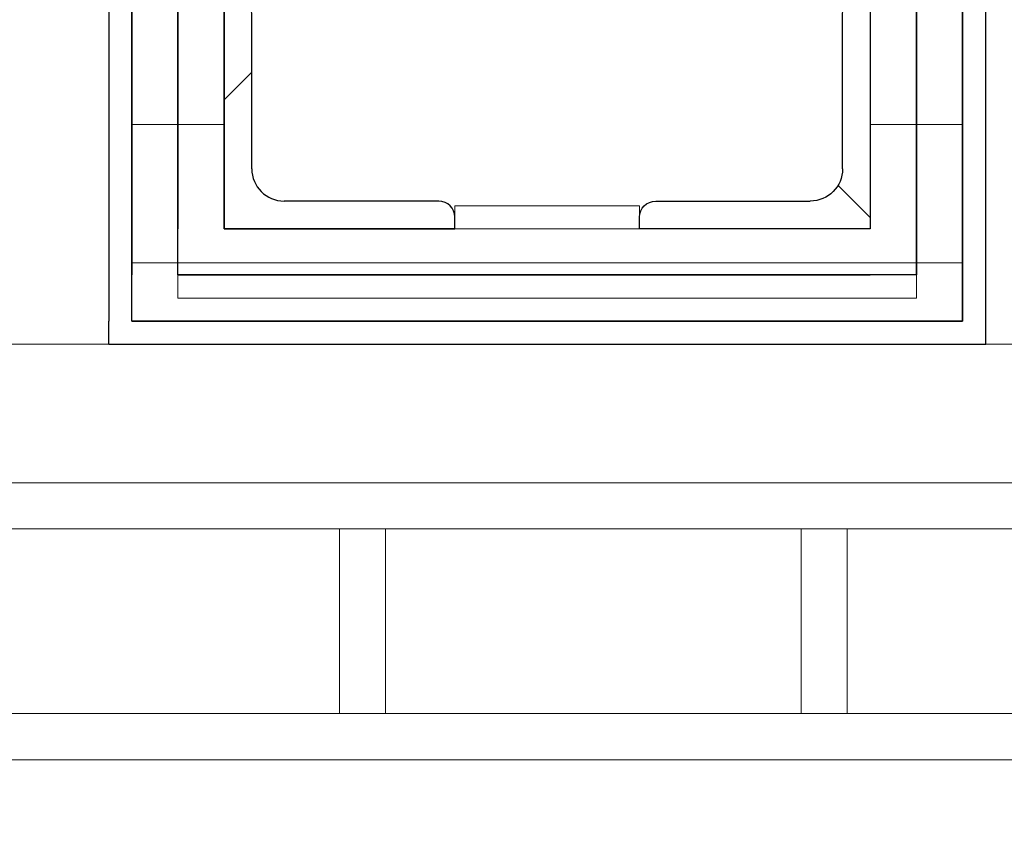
# Model space of a CAD drawing. Header units: millimetres. Extents: x 53458 to 260960, y -123310 to -87533.
# Tile 175 of 256: x 71891 to 72104, y -118981 to -118807. Entities that reach past the tile are written whole.
import ezdxf

# ---------------------------------------------------------------- set-up
doc = ezdxf.new("R2010")
doc.units = ezdxf.units.MM
doc.header["$MEASUREMENT"] = 0
doc.linetypes.add('Wipeout_Contour', pattern=[1000, 0, -1000])
for name, color, linetype in [('Nowe_A-Balkony', 7, 'Continuous'), ('Nowe_A-Balkony-Słupy', 7, 'Continuous'), ('Nowe_A-Balustrady', 7, 'Continuous'), ('Nowe_A-Wymiary-Wewnętrzne', 7, 'Continuous'), ('Nowe_A-Wymiary-Zewnętrzne', 7, 'Continuous')]:
    doc.layers.add(name, color=color, linetype=linetype)
for name, color, linetype, lineweight in [('Nowe_A-Balkony-Słupy_Nr_pióra__27', 7, 'Continuous', 25), ('Nowe_A-Balkony-Słupy_Nr_pióra__28', 7, 'Continuous', 25), ('Nowe_A-Balkony-Słupy_Nr_pióra__87', 7, 'Continuous', 13), ('Nowe_A-Balkony-Słupy_Nr_pióra__89', 7, 'Continuous', 13), ('Nowe_A-Balkony_Nr_pióra__89', 7, 'Continuous', 13), ('Nowe_A-Balustrady_Nr_pióra__11', 7, 'Continuous', 13), ('Nowe_A-Balustrady_Nr_pióra__91', 7, 'Continuous', 13), ('Nowe_A-Wymiary-Wewnętrzne_Nr_pióra__46', 5, 'Continuous', 15), ('Nowe_A-Wymiary-Zewnętrzne_Nr_pióra__46', 5, 'Continuous', 15)]:
    doc.layers.add(name, color=color, linetype=linetype, lineweight=lineweight)
for name, color, linetype, lineweight, true_color in [('Nowe_A-Wymiary-Wewnętrzne_Nr_pióra__45', 7, 'Continuous', 15, 0x40a5ff), ('Nowe_A-Wymiary-Wewnętrzne_Nr_pióra__85', 7, 'Continuous', 13, 0x80c2ff), ('Nowe_A-Wymiary-Zewnętrzne_Nr_pióra__45', 7, 'Continuous', 15, 0x40a5ff), ('Nowe_A-Wymiary-Zewnętrzne_Nr_pióra__85', 7, 'Continuous', 13, 0x80c2ff)]:
    doc.layers.add(name, color=color, linetype=linetype, lineweight=lineweight, true_color=true_color)
doc.styles.add('STYL_AUTOMATYCZNY_2', font='arial.ttf')
doc.dimstyles.new('STYL_AUTOMATYCZNY__1', dxfattribs={"dimtxt": 125, "dimasz": 47.5, "dimexe": 0.18, "dimexo": 20, "dimgap": 0, "dimtad": 1, "dimtih": 1, "dimtoh": 1, "dimdec": 1, "dimlfac": 0.1, "dimzin": 0, "dimdsep": 46, "dimtxsty": 'STYL_AUTOMATYCZNY_2', "dimblk": 'ARROWHEAD_11', "dimblk1": 'ARROWHEAD_11', "dimblk2": 'ARROWHEAD_11', "dimcen": 0.09, "dimclrd": 256, "dimclre": 256, "dimclrt": 5, "dimadec": 1, "dimazin": 0, "dimtfac": 1, "dimtdec": 4, "dimtmove": 0, "dimatfit": 3, "dimfxl": 0, "dimtolj": 1, "dimtzin": 0, "dimarcsym": 0})
doc.dimstyles.new('STYL_AUTOMATYCZNY__2', dxfattribs={"dimtxt": 125, "dimasz": 47.5, "dimexe": 0.18, "dimexo": 20, "dimgap": 0, "dimtad": 1, "dimdec": 1, "dimlfac": 0.1, "dimzin": 0, "dimdsep": 46, "dimtxsty": 'STYL_AUTOMATYCZNY_2', "dimblk": 'ARROWHEAD_11', "dimblk1": 'ARROWHEAD_11', "dimblk2": 'ARROWHEAD_11', "dimcen": 0.09, "dimclrd": 256, "dimclre": 256, "dimclrt": 5, "dimadec": 1, "dimazin": 0, "dimtfac": 1, "dimtdec": 4, "dimtmove": 0, "dimatfit": 3, "dimfxl": 0, "dimtolj": 1, "dimtzin": 0, "dimarcsym": 0})
pattern_1 = [(0, (0, 0), (0, 30.0000011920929), [])]
pattern_2 = [(0, (0, 0), (0, 86.60254037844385), [0, -50]), (0, (25, 43.30126941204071), (0, 86.60254037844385), [0, -50])]

# ---------------------------------------------------------------- blocks, each defined once
blk = doc.blocks.new('Ściana_1', base_point=(71925.07224493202, -118862.5979270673))
at = {"color": 254, "linetype": 'Wipeout_Contour', "lineweight": 0, "ltscale": 555894.1864005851}
blk.add_wipeout([(71925.072244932, -118867.5979270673), (72085.07224493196, -118867.5979270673), (72085.07224493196, -118862.5979270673), (71925.072244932, -118862.5979270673)], dxfattribs=at).dxf.layer = 'Nowe_A-Balkony-Słupy'
at = {"layer": 'Nowe_A-Balkony-Słupy_Nr_pióra__87', "color": 7, "linetype": 'Continuous', "lineweight": 13, "flags": 128}
for points in [[(72085.07224493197, -118862.5979270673), (71925.07224493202, -118862.5979270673)], [(71925.07224493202, -118862.5979270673), (71925.07224493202, -118867.5979270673)], [(72085.07224493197, -118867.5979270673), (72085.07224493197, -118862.5979270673)], [(71925.07224493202, -118867.5979270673), (72085.07224493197, -118867.5979270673)]]:
    blk.add_lwpolyline(points, dxfattribs=at)
blk = doc.blocks.new('Strop_2', base_point=(91030.07224493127, -117167.597843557))
at = {"layer": 'Nowe_A-Balkony_Nr_pióra__89', "color": 7, "linetype": 'Continuous', "lineweight": 13, "flags": 128}
blk.add_lwpolyline([(91030.07224493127, -117167.597843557), (91030.07224493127, -118877.597758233), (64980.07224493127, -118877.597758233), (64980.07224493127, -117167.597843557)], close=True, dxfattribs=at)
blk = doc.blocks.new('Strop_9', base_point=(71935.072244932, -118852.5979270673))
at = {"layer": 'Nowe_A-Balkony-Słupy_Nr_pióra__89', "color": 7, "linetype": 'Continuous', "lineweight": 13, "flags": 128}
blk.add_lwpolyline([(71935.072244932, -118852.5979270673), (71935.072244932, -118532.5979270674), (72075.07224493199, -118532.5979270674), (72075.07224493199, -118852.5979270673)], close=True, dxfattribs=at)
blk = doc.blocks.new('Strop_10', base_point=(71935.072244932, -118852.5979270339))
at = {"layer": 'Nowe_A-Balkony-Słupy_Nr_pióra__89', "color": 7, "linetype": 'Continuous', "lineweight": 13, "flags": 128}
blk.add_lwpolyline([(71935.072244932, -118852.5979270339), (71935.072244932, -118532.597927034), (72075.07224493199, -118532.597927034), (72075.07224493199, -118852.5979270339)], close=True, dxfattribs=at)
blk = doc.blocks.new('Ściana_78', base_point=(72075.07224493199, -118532.5979270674))
at = {"layer": 'Nowe_A-Balkony-Słupy', "linetype": 'Continuous', "lineweight": 0, "true_color": 0x000000}
h = blk.add_hatch(dxfattribs=at)
h.set_pattern_fill('Sklejka', color=18, style=0, pattern_type=2)
h.set_pattern_definition(pattern_1)
h.paths.add_polyline_path([(72075.07224493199, -118532.5979270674), (72075.07224493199, -118852.5979270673), (72085.07224493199, -118852.5979270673), (72085.07224493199, -118532.5979270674)])
h = blk.add_hatch(dxfattribs=at)
h.set_pattern_fill('Sklejka', color=18, style=0, pattern_type=2)
h.set_pattern_definition(pattern_1)
h.paths.add_polyline_path([(72075.07224493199, -118862.5979270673), (72085.07224493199, -118862.5979270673), (72075.07224493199, -118852.5979270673)])
h = blk.add_hatch(dxfattribs=at)
h.set_pattern_fill('Sklejka', color=18, style=0, pattern_type=2)
h.set_pattern_definition(pattern_1)
h.paths.add_polyline_path([(72075.07224493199, -118852.5979270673), (72085.07224493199, -118862.5979270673), (72085.07224493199, -118852.5979270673)])
at = {"layer": 'Nowe_A-Balkony-Słupy_Nr_pióra__27', "color": 7, "linetype": 'Continuous', "lineweight": 25, "flags": 128}
for points in [[(72085.07224493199, -118862.5979270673), (72085.07224493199, -118522.5979270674)], [(72075.07224493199, -118532.5979270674), (72075.07224493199, -118852.5979270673)], [(72085.07224493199, -118862.5979270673), (72075.07224493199, -118862.5979270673)]]:
    blk.add_lwpolyline(points, dxfattribs=at)
blk = doc.blocks.new('Ściana_82', base_point=(71935.072244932, -118852.5979270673))
at = {"layer": 'Nowe_A-Balkony-Słupy', "linetype": 'Continuous', "lineweight": 0, "true_color": 0x000000}
h = blk.add_hatch(dxfattribs=at)
h.set_pattern_fill('Sklejka', color=18, style=0, pattern_type=2)
h.set_pattern_definition(pattern_1)
h.paths.add_polyline_path([(71925.07224493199, -118852.5979270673), (71925.07224493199, -118862.5979270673), (71935.072244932, -118852.5979270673)])
h = blk.add_hatch(dxfattribs=at)
h.set_pattern_fill('Sklejka', color=18, style=0, pattern_type=2)
h.set_pattern_definition(pattern_1)
h.paths.add_polyline_path([(71935.072244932, -118852.5979270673), (71925.072244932, -118862.5979270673), (71935.072244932, -118862.5979270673)])
h = blk.add_hatch(dxfattribs=at)
h.set_pattern_fill('Sklejka', color=18, style=0, pattern_type=2)
h.set_pattern_definition(pattern_1)
h.paths.add_polyline_path([(72075.07224493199, -118852.5979270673), (71935.072244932, -118852.5979270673), (71935.072244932, -118862.5979270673), (72075.07224493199, -118862.5979270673)])
at = {"layer": 'Nowe_A-Balkony-Słupy_Nr_pióra__27', "color": 7, "linetype": 'Continuous', "lineweight": 25, "flags": 128}
for points in [[(71925.072244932, -118862.5979270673), (71925.072244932, -118852.5979270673)], [(72075.07224493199, -118852.5979270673), (71935.072244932, -118852.5979270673)], [(71925.072244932, -118862.5979270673), (72075.07224493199, -118862.5979270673)]]:
    blk.add_lwpolyline(points, dxfattribs=at)
blk = doc.blocks.new('Ściana_83', base_point=(71925.07224493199, -118862.5979270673))
at = {"layer": 'Nowe_A-Balkony-Słupy', "linetype": 'Continuous', "lineweight": 0, "true_color": 0x000000}
h = blk.add_hatch(dxfattribs=at)
h.set_pattern_fill('Sklejka', color=18, style=0, pattern_type=2)
h.set_pattern_definition(pattern_1)
h.paths.add_polyline_path([(71915.07224493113, -118862.5979270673), (71915.07224493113, -118872.5979270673), (71925.07224493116, -118862.5979270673)])
h = blk.add_hatch(dxfattribs=at)
h.set_pattern_fill('Sklejka', color=18, style=0, pattern_type=2)
h.set_pattern_definition(pattern_1)
h.paths.add_polyline_path([(71925.07224493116, -118862.5979270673), (71915.07224493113, -118872.5979270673), (71925.07224493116, -118872.5979270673)])
h = blk.add_hatch(dxfattribs=at)
h.set_pattern_fill('Sklejka', color=18, style=0, pattern_type=2)
h.set_pattern_definition(pattern_1)
h.paths.add_polyline_path([(72085.07224493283, -118862.5979270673), (71925.07224493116, -118862.5979270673), (71925.07224493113, -118872.5979270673), (72085.07224493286, -118872.5979270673)])
h = blk.add_hatch(dxfattribs=at)
h.set_pattern_fill('Sklejka', color=18, style=0, pattern_type=2)
h.set_pattern_definition(pattern_1)
h.paths.add_polyline_path([(72085.07224493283, -118862.5979270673), (72095.07224493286, -118872.5979270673), (72095.07224493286, -118862.5979270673)])
h = blk.add_hatch(dxfattribs=at)
h.set_pattern_fill('Sklejka', color=18, style=0, pattern_type=2)
h.set_pattern_definition(pattern_1)
h.paths.add_polyline_path([(72085.07224493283, -118872.5979270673), (72095.07224493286, -118872.5979270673), (72085.07224493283, -118862.5979270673)])
at = {"layer": 'Nowe_A-Balkony-Słupy_Nr_pióra__27', "color": 7, "linetype": 'Continuous', "lineweight": 25, "flags": 128}
for points in [[(71915.07224493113, -118872.5979270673), (71915.07224493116, -118862.5979270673)], [(72085.07224493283, -118862.5979270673), (71925.07224493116, -118862.5979270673)], [(72095.07224493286, -118872.5979270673), (72095.07224493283, -118862.5979270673)], [(71915.07224493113, -118872.5979270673), (72095.07224493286, -118872.5979270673)]]:
    blk.add_lwpolyline(points, dxfattribs=at)
blk = doc.blocks.new('Ściana_84', base_point=(71915.07224493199, -118872.5979270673))
at = {"layer": 'Nowe_A-Balkony-Słupy', "linetype": 'Continuous', "lineweight": 0, "true_color": 0x000000}
h = blk.add_hatch(dxfattribs=at)
h.set_pattern_fill('Tynk', color=18, style=0, pattern_type=2)
h.set_pattern_definition(pattern_2)
h.paths.add_polyline_path([(71910.07224493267, -118872.5979270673), (71910.07224493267, -118877.5979270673), (71915.07224493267, -118872.5979270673)])
h = blk.add_hatch(dxfattribs=at)
h.set_pattern_fill('Tynk', color=18, style=0, pattern_type=2)
h.set_pattern_definition(pattern_2)
h.paths.add_polyline_path([(71915.07224493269, -118872.5979270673), (71910.07224493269, -118877.5979270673), (71915.07224493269, -118877.5979270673)])
h = blk.add_hatch(dxfattribs=at)
h.set_pattern_fill('Tynk', color=18, style=0, pattern_type=2)
h.set_pattern_definition(pattern_2)
h.paths.add_polyline_path([(72095.07224493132, -118872.5979270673), (71915.07224493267, -118872.5979270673), (71915.07224493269, -118877.5979270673), (72095.0722449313, -118877.5979270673)])
h = blk.add_hatch(dxfattribs=at)
h.set_pattern_fill('Tynk', color=18, style=0, pattern_type=2)
h.set_pattern_definition(pattern_2)
h.paths.add_polyline_path([(72095.07224493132, -118872.5979270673), (72100.07224493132, -118877.5979270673), (72100.07224493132, -118872.5979270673)])
h = blk.add_hatch(dxfattribs=at)
h.set_pattern_fill('Tynk', color=18, style=0, pattern_type=2)
h.set_pattern_definition(pattern_2)
h.paths.add_polyline_path([(72095.0722449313, -118877.5979270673), (72100.07224493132, -118877.5979270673), (72095.0722449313, -118872.5979270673)])
at = {"layer": 'Nowe_A-Balkony-Słupy_Nr_pióra__27', "color": 7, "linetype": 'Continuous', "lineweight": 25, "flags": 128}
for points in [[(71910.07224493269, -118877.5979270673), (71910.07224493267, -118872.5979270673)], [(72095.07224493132, -118872.5979270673), (71915.07224493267, -118872.5979270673)], [(72100.0722449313, -118877.5979270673), (72100.07224493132, -118872.5979270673)], [(71910.07224493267, -118877.5979270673), (72100.07224493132, -118877.5979270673)]]:
    blk.add_lwpolyline(points, dxfattribs=at)
blk = doc.blocks.new('Ściana_86', base_point=(71935.072244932, -118532.5979270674))
at = {"layer": 'Nowe_A-Balkony-Słupy', "linetype": 'Continuous', "lineweight": 0, "true_color": 0x000000}
h = blk.add_hatch(dxfattribs=at)
h.set_pattern_fill('Sklejka', color=18, style=0, pattern_type=2)
h.set_pattern_definition(pattern_1)
h.paths.add_polyline_path([(71935.072244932, -118852.5979270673), (71935.072244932, -118532.5979270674), (71925.072244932, -118532.5979270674), (71925.072244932, -118852.5979270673)])
at = {"layer": 'Nowe_A-Balkony-Słupy_Nr_pióra__27', "color": 7, "linetype": 'Continuous', "lineweight": 25, "flags": 128}
for points in [[(71925.072244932, -118532.5979270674), (71925.072244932, -118852.5979270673)], [(71935.072244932, -118852.5979270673), (71935.072244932, -118532.5979270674)]]:
    blk.add_lwpolyline(points, dxfattribs=at)
blk = doc.blocks.new('Ściana_87', base_point=(72085.07224493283, -118862.5979270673))
at = {"layer": 'Nowe_A-Balkony-Słupy', "linetype": 'Continuous', "lineweight": 0, "true_color": 0x000000}
h = blk.add_hatch(dxfattribs=at)
h.set_pattern_fill('Sklejka', color=18, style=0, pattern_type=2)
h.set_pattern_definition(pattern_1)
h.paths.add_polyline_path([(72085.07224493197, -118522.5979270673), (72085.07224493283, -118862.5979270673), (72095.07224493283, -118862.5979270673), (72095.07224493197, -118522.5979270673)])
at = {"layer": 'Nowe_A-Balkony-Słupy_Nr_pióra__27', "color": 7, "linetype": 'Continuous', "lineweight": 25, "flags": 128}
for points in [[(72085.07224493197, -118522.5979270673), (72085.07224493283, -118862.5979270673)], [(72095.07224493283, -118862.5979270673), (72095.07224493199, -118522.5979270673)]]:
    blk.add_lwpolyline(points, dxfattribs=at)
blk = doc.blocks.new('Ściana_88', base_point=(71925.07224493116, -118862.5979270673))
at = {"layer": 'Nowe_A-Balkony-Słupy', "linetype": 'Continuous', "lineweight": 0, "true_color": 0x000000}
h = blk.add_hatch(dxfattribs=at)
h.set_pattern_fill('Sklejka', color=18, style=0, pattern_type=2)
h.set_pattern_definition(pattern_1)
h.paths.add_polyline_path([(71925.07224493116, -118862.5979270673), (71925.07224493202, -118522.5979270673), (71915.072244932, -118522.5979270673), (71915.07224493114, -118862.5979270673)])
at = {"layer": 'Nowe_A-Balkony-Słupy_Nr_pióra__27', "color": 7, "linetype": 'Continuous', "lineweight": 25, "flags": 128}
for points in [[(71915.072244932, -118522.5979270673), (71915.07224493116, -118862.5979270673)], [(71925.07224493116, -118862.5979270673), (71925.07224493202, -118522.5979270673)]]:
    blk.add_lwpolyline(points, dxfattribs=at)
blk = doc.blocks.new('Ściana_89', base_point=(72095.07224493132, -118872.5979270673))
at = {"layer": 'Nowe_A-Balkony-Słupy', "linetype": 'Continuous', "lineweight": 0, "true_color": 0x000000}
h = blk.add_hatch(dxfattribs=at)
h.set_pattern_fill('Tynk', color=18, style=0, pattern_type=2)
h.set_pattern_definition(pattern_2)
h.paths.add_polyline_path([(72095.072244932, -118512.5979270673), (72095.07224493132, -118872.5979270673), (72100.07224493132, -118872.5979270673), (72100.07224493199, -118512.5979270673)])
at = {"layer": 'Nowe_A-Balkony-Słupy_Nr_pióra__27', "color": 7, "linetype": 'Continuous', "lineweight": 25, "flags": 128}
for points in [[(72095.072244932, -118512.5979270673), (72095.07224493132, -118872.5979270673)], [(72100.07224493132, -118872.5979270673), (72100.07224493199, -118512.5979270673)]]:
    blk.add_lwpolyline(points, dxfattribs=at)
blk = doc.blocks.new('Ściana_90', base_point=(71915.07224493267, -118872.5979270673))
at = {"layer": 'Nowe_A-Balkony-Słupy', "linetype": 'Continuous', "lineweight": 0, "true_color": 0x000000}
h = blk.add_hatch(dxfattribs=at)
h.set_pattern_fill('Tynk', color=18, style=0, pattern_type=2)
h.set_pattern_definition(pattern_2)
h.paths.add_polyline_path([(71915.07224493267, -118872.5979270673), (71915.07224493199, -118512.5979270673), (71910.07224493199, -118512.5979270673), (71910.07224493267, -118872.5979270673)])
at = {"layer": 'Nowe_A-Balkony-Słupy_Nr_pióra__27', "color": 7, "linetype": 'Continuous', "lineweight": 25, "flags": 128}
for points in [[(71910.072244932, -118512.5979270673), (71910.07224493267, -118872.5979270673)], [(71915.07224493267, -118872.5979270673), (71915.07224493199, -118512.5979270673)]]:
    blk.add_lwpolyline(points, dxfattribs=at)
blk = doc.blocks.new('Ściana_96', base_point=(71985.07224493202, -118852.5979270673))
at = {"color": 254, "linetype": 'Wipeout_Contour', "lineweight": 0, "ltscale": 555842.8052717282}
blk.add_wipeout([(71985.072244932, -118852.5979270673), (72025.07224493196, -118852.5979270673), (72025.07224493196, -118847.5979270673), (71985.072244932, -118847.5979270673)], dxfattribs=at).dxf.layer = 'Nowe_A-Balkony-Słupy'
at = {"layer": 'Nowe_A-Balkony-Słupy_Nr_pióra__87', "color": 7, "linetype": 'Continuous', "lineweight": 13, "flags": 128}
for points in [[(72025.07224493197, -118847.5979270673), (71985.07224493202, -118847.5979270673)], [(71985.07224493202, -118847.5979270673), (71985.07224493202, -118852.5979270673)], [(72025.07224493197, -118852.5979270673), (72025.07224493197, -118847.5979270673)], [(71985.07224493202, -118852.5979270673), (72025.07224493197, -118852.5979270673)]]:
    blk.add_lwpolyline(points, dxfattribs=at)
blk = doc.blocks.new('Ściana_97', base_point=(71985.07224493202, -118852.5979270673))
at = {"color": 254, "linetype": 'Wipeout_Contour', "lineweight": 0, "ltscale": 555842.8052717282}
blk.add_wipeout([(71985.072244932, -118852.5979270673), (72025.07224493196, -118852.5979270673), (72025.07224493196, -118847.5979270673), (71985.072244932, -118847.5979270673)], dxfattribs=at).dxf.layer = 'Nowe_A-Balkony-Słupy'
at = {"layer": 'Nowe_A-Balkony-Słupy_Nr_pióra__87', "color": 7, "linetype": 'Continuous', "lineweight": 13, "flags": 128}
for points in [[(72025.07224493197, -118847.5979270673), (71985.07224493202, -118847.5979270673)], [(71985.07224493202, -118847.5979270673), (71985.07224493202, -118852.5979270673)], [(72025.07224493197, -118852.5979270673), (72025.07224493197, -118847.5979270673)], [(71985.07224493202, -118852.5979270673), (72025.07224493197, -118852.5979270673)]]:
    blk.add_lwpolyline(points, dxfattribs=at)
blk = doc.blocks.new('Balustrada_1')
at = {"layer": 'Nowe_A-Balustrady_Nr_pióra__11', "color": 7, "linetype": 'Continuous', "lineweight": 13, "flags": 128}
for points in [[(71970.07224493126, -118957.5979270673), (71970.07224493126, -118917.5979270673), (71960.07224493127, -118917.5979270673), (71960.07224493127, -118957.5979270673)], [(72070.07224493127, -118957.5979270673), (72070.07224493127, -118917.5979270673), (72060.07224493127, -118917.5979270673), (72060.07224493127, -118957.5979270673)]]:
    blk.add_lwpolyline(points, close=True, dxfattribs=at)
at = {"layer": 'Nowe_A-Balustrady_Nr_pióra__91', "color": 7, "linetype": 'Continuous', "lineweight": 13, "flags": 128}
for points in [[(90720.07224493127, -118967.5979270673), (90720.07224493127, -118907.5979270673), (65290.07224493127, -118907.5979270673), (65290.07224493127, -118967.5979270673)], [(90720.07224493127, -118957.5979270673), (90720.07224493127, -118917.5979270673), (65290.07224493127, -118917.5979270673), (65290.07224493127, -118957.5979270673)]]:
    blk.add_lwpolyline(points, close=True, dxfattribs=at)
blk = doc.blocks.new('Słup kątownik symetrycz 27')
at = {"layer": 'Nowe_A-Balkony-Słupy', "linetype": 'Continuous', "lineweight": 0, "true_color": 0xffffff}
h = blk.add_hatch(dxfattribs=at)
h.set_pattern_fill('Stal', style=0, pattern_type=2)
h.set_pattern_definition([(45, (0, 0), (-79.5495128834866, 79.5495128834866), []), (45, (-26.51650429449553, 26.51650429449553), (-79.5495128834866, 79.5495128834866), [])])
h.paths.add_polyline_path([(25, -25), (25, -22.5, 0.414213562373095), (21.5, -19), (-12, -19, -0.414213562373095), (-19, -12), (-19, 21.5, 0.414213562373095), (-22.5, 25), (-25, 25), (-25, -25)])
at = {"layer": 'Nowe_A-Balkony-Słupy_Nr_pióra__28', "color": 7, "linetype": 'Continuous', "lineweight": 25}
for p, q in [((-22.5, 25), (-25, 25)), ((-25, 25), (-25, -25)), ((-19, -12), (-19, 21.5)), ((21.5, -19), (-12, -19)), ((25, -25), (25, -22.5)), ((-25, -25), (25, -25))]:
    blk.add_line(p, q, dxfattribs=at)
for centre, radius, start, end in [((-22.5, 21.5), 3.500000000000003, 0, 90), ((-12, -12), 7.000000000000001, 180, 270), ((21.5, -22.5), 3.500000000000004, 0, 90)]:
    blk.add_arc(centre, radius, start, end, dxfattribs=at)
blk = doc.blocks.new('*D627')
at = {"layer": 'Nowe_A-Wymiary-Zewnętrzne_Nr_pióra__45', "linetype": 'Continuous', "lineweight": 15, "true_color": 0x40a5ff}
for points in [[(93176.56112434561, -117377.597843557), (93177.5126303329, -117382.3813864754), (93180.22228949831, -117386.4366784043), (93184.27758142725, -117389.1463375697), (93189.06112434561, -117390.097843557), (93193.84466726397, -117389.1463375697), (93197.8999591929, -117386.4366784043), (93200.60961835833, -117382.3813864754), (93201.56112434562, -117377.597843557), (93200.60961835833, -117372.8143006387), (93197.8999591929, -117368.7590087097), (93193.84466726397, -117366.0493495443), (93189.06112434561, -117365.097843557), (93184.27758142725, -117366.0493495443), (93180.22228949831, -117368.7590087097), (93177.5126303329, -117372.8143006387)], [(93176.56112434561, -118877.5979270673), (93177.5126303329, -118882.3814699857), (93180.22228949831, -118886.4367619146), (93184.27758142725, -118889.14642108), (93189.06112434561, -118890.0979270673), (93193.84466726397, -118889.14642108), (93197.8999591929, -118886.4367619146), (93200.60961835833, -118882.3814699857), (93201.56112434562, -118877.5979270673), (93200.60961835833, -118872.814384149), (93197.8999591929, -118868.75909222), (93193.84466726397, -118866.0494330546), (93189.06112434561, -118865.0979270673), (93184.27758142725, -118866.0494330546), (93180.22228949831, -118868.75909222), (93177.5126303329, -118872.814384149)]]:
    blk.add_hatch(color=161, dxfattribs=at).paths.add_polyline_path(points)
at = {"layer": 'Nowe_A-Wymiary-Zewnętrzne_Nr_pióra__45', "color": 161, "linetype": 'Continuous', "lineweight": 15, "true_color": 0x40a5ff}
for centre in [(93189.06112434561, -117377.597843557), (93189.06112434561, -118877.5979270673)]:
    blk.add_circle(centre, 12.5, dxfattribs=at)
at = {"layer": 'Nowe_A-Wymiary-Zewnętrzne_Nr_pióra__85', "color": 151, "linetype": 'Continuous', "lineweight": 13, "true_color": 0x80c2ff}
for p, q in [((93176.56112434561, -117377.597843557), (93142.18612434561, -117377.597843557)), ((93235.93612434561, -117377.597843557), (93201.56112434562, -117377.597843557)), ((93189.06112434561, -118865.0979270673), (93189.06112434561, -117390.097843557)), ((93176.56112434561, -118877.5979270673), (93142.18612434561, -118877.5979270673)), ((93235.93612434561, -118877.5979270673), (93201.56112434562, -118877.5979270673)), ((93189.06112434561, -118902.5979270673), (93189.06112434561, -118890.0979270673))]:
    blk.add_line(p, q, dxfattribs=at)
at = {"layer": 'Nowe_A-Wymiary-Zewnętrzne_Nr_pióra__46', "color": 5, "lineweight": 15, "char_height": 125, "attachment_point": 7, "rotation": 90, "style": 'STYL_AUTOMATYCZNY_2'}
for s, insert in [('\\A1;{\\pql;\\fArial|b0|i0|c238|p0;\\W1.000000;33,5}', (93164.06112434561, -117723.7478400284)), ('\\A1;{\\pql;\\fArial|b0|i0|c238|p0;\\W1.000000;150,0}', (93164.06112434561, -118508.9178937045))]:
    blk.add_mtext(s, dxfattribs=dict(at, insert=insert))
blk = doc.blocks.new('ARROWHEAD_11')
at = {"color": 0, "linetype": 'Continuous', "lineweight": 0}
blk.add_line((0, 0), (-1, 0), dxfattribs=at)
at = {"color": 0, "linetype": 'Continuous', "lineweight": 0, "const_width": 0.25, "flags": 128}
blk.add_lwpolyline([(-0.125, 0, 1), (0.125, 0, 1)], format="xyb", close=True, dxfattribs=at)
blk = doc.blocks.new('*D652')
at = {"layer": 'Nowe_A-Wymiary-Zewnętrzne_Nr_pióra__45', "linetype": 'Continuous', "lineweight": 15, "true_color": 0x40a5ff}
for points in [[(70492.5721578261, -120280.83360366), (70493.5236638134, -120285.6171465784), (70496.2333229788, -120289.6724385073), (70500.28861490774, -120292.3820976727), (70505.0721578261, -120293.33360366), (70509.85570074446, -120292.3820976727), (70513.91099267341, -120289.6724385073), (70516.62065183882, -120285.6171465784), (70517.57215782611, -120280.83360366), (70516.62065183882, -120276.0500607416), (70513.91099267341, -120271.9947688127), (70509.85570074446, -120269.2851096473), (70505.0721578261, -120268.33360366), (70500.28861490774, -120269.2851096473), (70496.2333229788, -120271.9947688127), (70493.5236638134, -120276.0500607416)], [(71992.57224493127, -120280.83360366), (71993.52375091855, -120285.6171465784), (71996.23341008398, -120289.6724385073), (72000.28870201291, -120292.3820976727), (72005.07224493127, -120293.33360366), (72009.85578784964, -120292.3820976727), (72013.91107977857, -120289.6724385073), (72016.62073894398, -120285.6171465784), (72017.57224493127, -120280.83360366), (72016.62073894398, -120276.0500607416), (72013.91107977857, -120271.9947688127), (72009.85578784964, -120269.2851096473), (72005.07224493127, -120268.33360366), (72000.28870201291, -120269.2851096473), (71996.23341008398, -120271.9947688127), (71993.52375091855, -120276.0500607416)]]:
    blk.add_hatch(color=161, dxfattribs=at).paths.add_polyline_path(points)
at = {"layer": 'Nowe_A-Wymiary-Zewnętrzne_Nr_pióra__45', "color": 161, "linetype": 'Continuous', "lineweight": 15, "true_color": 0x40a5ff}
for centre in [(70505.0721578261, -120280.83360366), (72005.07224493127, -120280.83360366)]:
    blk.add_circle(centre, 12.5, dxfattribs=at)
at = {"layer": 'Nowe_A-Wymiary-Zewnętrzne_Nr_pióra__85', "color": 151, "linetype": 'Continuous', "lineweight": 13, "true_color": 0x80c2ff}
for p, q in [((70505.0721578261, -120268.33360366), (70505.0721578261, -120233.95860366)), ((72005.07224493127, -120268.33360366), (72005.07224493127, -120233.95860366)), ((70517.57215782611, -120280.83360366), (71992.57224493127, -120280.83360366)), ((70505.0721578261, -120327.70860366), (70505.0721578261, -120293.33360366)), ((72005.07224493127, -120327.70860366), (72005.07224493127, -120293.33360366))]:
    blk.add_line(p, q, dxfattribs=at)
at = {"layer": 'Nowe_A-Wymiary-Zewnętrzne_Nr_pióra__46', "color": 5, "lineweight": 15, "insert": (71040.57718945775, -120255.83360366), "char_height": 125, "attachment_point": 7, "style": 'STYL_AUTOMATYCZNY_2'}
blk.add_mtext('\\A1;{\\pql;\\fArial|b0|i0|c238|p0;\\W1.000000;150,0}', dxfattribs=at)
blk = doc.blocks.new('*D653')
at = {"layer": 'Nowe_A-Wymiary-Zewnętrzne_Nr_pióra__45', "linetype": 'Continuous', "lineweight": 15, "true_color": 0x40a5ff}
for points in [[(71992.57224493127, -120280.83360366), (71993.52375091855, -120285.6171465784), (71996.23341008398, -120289.6724385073), (72000.28870201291, -120292.3820976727), (72005.07224493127, -120293.33360366), (72009.85578784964, -120292.3820976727), (72013.91107977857, -120289.6724385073), (72016.62073894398, -120285.6171465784), (72017.57224493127, -120280.83360366), (72016.62073894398, -120276.0500607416), (72013.91107977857, -120271.9947688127), (72009.85578784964, -120269.2851096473), (72005.07224493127, -120268.33360366), (72000.28870201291, -120269.2851096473), (71996.23341008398, -120271.9947688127), (71993.52375091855, -120276.0500607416)], [(77992.57224493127, -120280.83360366), (77993.52375091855, -120285.6171465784), (77996.23341008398, -120289.6724385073), (78000.28870201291, -120292.3820976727), (78005.07224493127, -120293.33360366), (78009.85578784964, -120292.3820976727), (78013.91107977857, -120289.6724385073), (78016.62073894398, -120285.6171465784), (78017.57224493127, -120280.83360366), (78016.62073894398, -120276.0500607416), (78013.91107977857, -120271.9947688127), (78009.85578784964, -120269.2851096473), (78005.07224493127, -120268.33360366), (78000.28870201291, -120269.2851096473), (77996.23341008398, -120271.9947688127), (77993.52375091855, -120276.0500607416)]]:
    blk.add_hatch(color=161, dxfattribs=at).paths.add_polyline_path(points)
at = {"layer": 'Nowe_A-Wymiary-Zewnętrzne_Nr_pióra__45', "color": 161, "linetype": 'Continuous', "lineweight": 15, "true_color": 0x40a5ff}
for centre in [(72005.07224493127, -120280.83360366), (78005.07224493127, -120280.83360366)]:
    blk.add_circle(centre, 12.5, dxfattribs=at)
at = {"layer": 'Nowe_A-Wymiary-Zewnętrzne_Nr_pióra__85', "color": 151, "linetype": 'Continuous', "lineweight": 13, "true_color": 0x80c2ff}
for p, q in [((72005.07224493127, -120268.33360366), (72005.07224493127, -120233.95860366)), ((78005.07224493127, -120268.33360366), (78005.07224493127, -120233.95860366)), ((72017.57224493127, -120280.83360366), (77992.57224493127, -120280.83360366)), ((72005.07224493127, -120327.70860366), (72005.07224493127, -120293.33360366)), ((78005.07224493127, -120327.70860366), (78005.07224493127, -120293.33360366))]:
    blk.add_line(p, q, dxfattribs=at)
at = {"layer": 'Nowe_A-Wymiary-Zewnętrzne_Nr_pióra__46', "color": 5, "lineweight": 15, "insert": (74790.57723301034, -120255.83360366), "char_height": 125, "attachment_point": 7, "style": 'STYL_AUTOMATYCZNY_2'}
blk.add_mtext('\\A1;{\\pql;\\fArial|b0|i0|c238|p0;\\W1.000000;600,0}', dxfattribs=at)
blk = doc.blocks.new('*D658')
at = {"layer": 'Nowe_A-Wymiary-Zewnętrzne_Nr_pióra__45', "linetype": 'Continuous', "lineweight": 15, "true_color": 0x40a5ff}
for points in [[(64757.57224493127, -120980.0758241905), (64758.52375091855, -120984.8593671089), (64761.23341008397, -120988.9146590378), (64765.28870201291, -120991.6243182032), (64770.07224493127, -120992.5758241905), (64774.85578784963, -120991.6243182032), (64778.91107977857, -120988.9146590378), (64781.62073894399, -120984.8593671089), (64782.57224493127, -120980.0758241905), (64781.62073894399, -120975.2922812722), (64778.91107977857, -120971.2369893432), (64774.85578784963, -120968.5273301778), (64770.07224493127, -120967.5758241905), (64765.28870201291, -120968.5273301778), (64761.23341008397, -120971.2369893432), (64758.52375091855, -120975.2922812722)], [(91227.57224493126, -120980.0758241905), (91228.52375091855, -120984.8593671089), (91231.23341008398, -120988.9146590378), (91235.28870201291, -120991.6243182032), (91240.07224493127, -120992.5758241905), (91244.85578784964, -120991.6243182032), (91248.91107977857, -120988.9146590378), (91251.62073894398, -120984.8593671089), (91252.57224493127, -120980.0758241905), (91251.62073894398, -120975.2922812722), (91248.91107977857, -120971.2369893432), (91244.85578784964, -120968.5273301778), (91240.07224493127, -120967.5758241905), (91235.28870201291, -120968.5273301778), (91231.23341008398, -120971.2369893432), (91228.52375091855, -120975.2922812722)]]:
    blk.add_hatch(color=161, dxfattribs=at).paths.add_polyline_path(points)
at = {"layer": 'Nowe_A-Wymiary-Zewnętrzne_Nr_pióra__45', "color": 161, "linetype": 'Continuous', "lineweight": 15, "true_color": 0x40a5ff}
for centre in [(64770.07224493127, -120980.0758241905), (91240.07224493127, -120980.0758241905)]:
    blk.add_circle(centre, 12.5, dxfattribs=at)
at = {"layer": 'Nowe_A-Wymiary-Zewnętrzne_Nr_pióra__85', "color": 151, "linetype": 'Continuous', "lineweight": 13, "true_color": 0x80c2ff}
for p, q in [((64770.07224493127, -120967.5758241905), (64770.07224493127, -120933.2008241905)), ((91240.07224493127, -120967.5758241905), (91240.07224493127, -120933.2008241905)), ((64745.07224493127, -120980.0758241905), (64757.57224493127, -120980.0758241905)), ((64782.57224493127, -120980.0758241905), (91227.57224493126, -120980.0758241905)), ((91252.57224493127, -120980.0758241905), (91265.07224493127, -120980.0758241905)), ((64770.07224493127, -121026.9508241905), (64770.07224493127, -120992.5758241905)), ((91240.07224493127, -121026.9508241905), (91240.07224493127, -120992.5758241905))]:
    blk.add_line(p, q, dxfattribs=at)
at = {"layer": 'Nowe_A-Wymiary-Zewnętrzne_Nr_pióra__46', "color": 5, "lineweight": 15, "insert": (77719.09287589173, -120955.0758241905), "char_height": 125, "attachment_point": 7, "style": 'STYL_AUTOMATYCZNY_2'}
blk.add_mtext('\\A1;{\\pql;\\fArial|b0|i0|c238|p0;\\W1.000000;2\xa0647,0}', dxfattribs=at)
blk = doc.blocks.new('*D665')
at = {"layer": 'Nowe_A-Wymiary-Zewnętrzne_Nr_pióra__45', "linetype": 'Continuous', "lineweight": 15, "true_color": 0x40a5ff}
for points in [[(71192.62074503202, -120746.9950840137), (71193.5722510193, -120751.778626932), (71196.28191018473, -120755.833918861), (71200.33720211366, -120758.5435780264), (71205.12074503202, -120759.4950840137), (71209.90428795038, -120758.5435780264), (71213.95957987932, -120755.833918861), (71216.66923904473, -120751.778626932), (71217.62074503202, -120746.9950840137), (71216.66923904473, -120742.2115410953), (71213.95957987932, -120738.1562491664), (71209.90428795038, -120735.446590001), (71205.12074503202, -120734.4950840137), (71200.33720211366, -120735.446590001), (71196.28191018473, -120738.1562491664), (71193.5722510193, -120742.2115410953)], [(72492.53421987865, -120746.9950840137), (72493.48572586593, -120751.778626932), (72496.19538503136, -120755.833918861), (72500.25067696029, -120758.5435780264), (72505.03421987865, -120759.4950840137), (72509.81776279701, -120758.5435780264), (72513.87305472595, -120755.833918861), (72516.58271389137, -120751.778626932), (72517.53421987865, -120746.9950840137), (72516.58271389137, -120742.2115410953), (72513.87305472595, -120738.1562491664), (72509.81776279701, -120735.446590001), (72505.03421987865, -120734.4950840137), (72500.25067696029, -120735.446590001), (72496.19538503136, -120738.1562491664), (72493.48572586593, -120742.2115410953)]]:
    blk.add_hatch(color=161, dxfattribs=at).paths.add_polyline_path(points)
at = {"layer": 'Nowe_A-Wymiary-Zewnętrzne_Nr_pióra__45', "color": 161, "linetype": 'Continuous', "lineweight": 15, "true_color": 0x40a5ff}
for centre in [(71205.12074503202, -120746.9950840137), (72505.03421987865, -120746.9950840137)]:
    blk.add_circle(centre, 12.5, dxfattribs=at)
at = {"layer": 'Nowe_A-Wymiary-Zewnętrzne_Nr_pióra__85', "color": 151, "linetype": 'Continuous', "lineweight": 13, "true_color": 0x80c2ff}
for p, q in [((71205.12074503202, -120734.4950840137), (71205.12074503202, -120700.1200840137)), ((72505.03421987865, -120734.4950840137), (72505.03421987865, -120700.1200840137)), ((71217.62074503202, -120746.9950840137), (72492.53421987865, -120746.9950840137)), ((71205.12074503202, -120793.8700840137), (71205.12074503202, -120759.4950840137)), ((72505.03421987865, -120793.8700840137), (72505.03421987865, -120759.4950840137))]:
    blk.add_line(p, q, dxfattribs=at)
at = {"layer": 'Nowe_A-Wymiary-Zewnętrzne_Nr_pióra__46', "color": 5, "lineweight": 15, "insert": (71640.5824705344, -120721.9950840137), "char_height": 125, "attachment_point": 7, "style": 'STYL_AUTOMATYCZNY_2'}
blk.add_mtext('\\A1;{\\pql;\\fArial|b0|i0|c238|p0;\\W1.000000;130,0}', dxfattribs=at)
blk = doc.blocks.new('*D682')
at = {"layer": 'Nowe_A-Wymiary-Zewnętrzne_Nr_pióra__45', "linetype": 'Continuous', "lineweight": 15, "true_color": 0x40a5ff}
for points in [[(71857.57224493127, -120513.9143438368), (71858.52375091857, -120518.6978867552), (71861.23341008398, -120522.7531786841), (71865.28870201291, -120525.4628378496), (71870.07224493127, -120526.4143438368), (71874.85578784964, -120525.4628378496), (71878.91107977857, -120522.7531786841), (71881.620738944, -120518.6978867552), (71882.57224493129, -120513.9143438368), (71881.620738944, -120509.1308009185), (71878.91107977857, -120505.0755089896), (71874.85578784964, -120502.3658498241), (71870.07224493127, -120501.4143438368), (71865.28870201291, -120502.3658498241), (71861.23341008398, -120505.0755089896), (71858.52375091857, -120509.1308009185)], [(72127.57224493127, -120513.9143438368), (72128.52375091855, -120518.6978867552), (72131.23341008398, -120522.7531786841), (72135.28870201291, -120525.4628378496), (72140.07224493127, -120526.4143438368), (72144.85578784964, -120525.4628378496), (72148.91107977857, -120522.7531786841), (72151.620738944, -120518.6978867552), (72152.57224493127, -120513.9143438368), (72151.620738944, -120509.1308009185), (72148.91107977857, -120505.0755089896), (72144.85578784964, -120502.3658498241), (72140.07224493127, -120501.4143438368), (72135.28870201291, -120502.3658498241), (72131.23341008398, -120505.0755089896), (72128.52375091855, -120509.1308009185)]]:
    blk.add_hatch(color=161, dxfattribs=at).paths.add_polyline_path(points)
at = {"layer": 'Nowe_A-Wymiary-Zewnętrzne_Nr_pióra__45', "color": 161, "linetype": 'Continuous', "lineweight": 15, "true_color": 0x40a5ff}
for centre in [(71870.07224493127, -120513.9143438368), (72140.07224493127, -120513.9143438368)]:
    blk.add_circle(centre, 12.5, dxfattribs=at)
at = {"layer": 'Nowe_A-Wymiary-Zewnętrzne_Nr_pióra__85', "color": 151, "linetype": 'Continuous', "lineweight": 13, "true_color": 0x80c2ff}
for p, q in [((71870.07224493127, -120501.4143438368), (71870.07224493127, -120467.0393438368)), ((72140.07224493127, -120501.4143438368), (72140.07224493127, -120467.0393438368)), ((71882.57224493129, -120513.9143438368), (72127.57224493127, -120513.9143438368)), ((71870.07224493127, -120560.7893438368), (71870.07224493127, -120526.4143438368)), ((72140.07224493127, -120560.7893438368), (72140.07224493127, -120526.4143438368))]:
    blk.add_line(p, q, dxfattribs=at)
blk = doc.blocks.new('*D702')
at = {"layer": 'Nowe_A-Wymiary-Wewnętrzne_Nr_pióra__45', "linetype": 'Continuous', "lineweight": 15, "true_color": 0x40a5ff}
for points in [[(66010.64599526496, -117377.597843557), (66011.59750125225, -117382.3813864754), (66014.30716041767, -117386.4366784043), (66018.36245234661, -117389.1463375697), (66023.14599526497, -117390.097843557), (66027.92953818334, -117389.1463375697), (66031.98483011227, -117386.4366784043), (66034.69448927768, -117382.3813864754), (66035.64599526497, -117377.597843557), (66034.69448927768, -117372.8143006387), (66031.98483011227, -117368.7590087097), (66027.92953818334, -117366.0493495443), (66023.14599526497, -117365.097843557), (66018.36245234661, -117366.0493495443), (66014.30716041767, -117368.7590087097), (66011.59750125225, -117372.8143006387)], [(66010.64599526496, -118877.5979270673), (66011.59750125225, -118882.3814699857), (66014.30716041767, -118886.4367619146), (66018.36245234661, -118889.14642108), (66023.14599526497, -118890.0979270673), (66027.92953818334, -118889.14642108), (66031.98483011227, -118886.4367619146), (66034.69448927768, -118882.3814699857), (66035.64599526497, -118877.5979270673), (66034.69448927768, -118872.814384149), (66031.98483011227, -118868.75909222), (66027.92953818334, -118866.0494330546), (66023.14599526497, -118865.0979270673), (66018.36245234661, -118866.0494330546), (66014.30716041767, -118868.75909222), (66011.59750125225, -118872.814384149)]]:
    blk.add_hatch(color=161, dxfattribs=at).paths.add_polyline_path(points)
at = {"layer": 'Nowe_A-Wymiary-Wewnętrzne_Nr_pióra__45', "color": 161, "linetype": 'Continuous', "lineweight": 15, "true_color": 0x40a5ff}
for centre in [(66023.14599526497, -117377.597843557), (66023.14599526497, -118877.5979270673)]:
    blk.add_circle(centre, 12.5, dxfattribs=at)
at = {"layer": 'Nowe_A-Wymiary-Wewnętrzne_Nr_pióra__85', "color": 151, "linetype": 'Continuous', "lineweight": 13, "true_color": 0x80c2ff}
for p, q in [((66010.64599526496, -117377.597843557), (65976.27099526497, -117377.597843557)), ((66070.02099526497, -117377.597843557), (66035.64599526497, -117377.597843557)), ((66023.14599526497, -118865.0979270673), (66023.14599526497, -117390.097843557)), ((66010.64599526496, -118877.5979270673), (65976.27099526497, -118877.5979270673)), ((66070.02099526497, -118877.5979270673), (66035.64599526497, -118877.5979270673)), ((66023.14599526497, -118902.5979270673), (66023.14599526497, -118890.0979270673))]:
    blk.add_line(p, q, dxfattribs=at)
at = {"layer": 'Nowe_A-Wymiary-Wewnętrzne_Nr_pióra__46', "color": 5, "lineweight": 15, "insert": (65998.14599526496, -118342.0928972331), "char_height": 125, "attachment_point": 7, "rotation": 90, "style": 'STYL_AUTOMATYCZNY_2'}
blk.add_mtext('\\A1;{\\pql;\\fArial|b0|i0|c238|p0;\\W1.000000;150,0}', dxfattribs=at)
blk = doc.blocks.new('*D714')
at = {"layer": 'Nowe_A-Wymiary-Wewnętrzne_Nr_pióra__45', "linetype": 'Continuous', "lineweight": 15, "true_color": 0x40a5ff}
for points in [[(89974.49849459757, -117377.597843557), (89975.45000058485, -117382.3813864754), (89978.15965975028, -117386.4366784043), (89982.21495167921, -117389.1463375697), (89986.99849459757, -117390.097843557), (89991.78203751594, -117389.1463375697), (89995.83732944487, -117386.4366784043), (89998.54698861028, -117382.3813864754), (89999.49849459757, -117377.597843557), (89998.54698861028, -117372.8143006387), (89995.83732944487, -117368.7590087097), (89991.78203751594, -117366.0493495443), (89986.99849459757, -117365.097843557), (89982.21495167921, -117366.0493495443), (89978.15965975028, -117368.7590087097), (89975.45000058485, -117372.8143006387)], [(89974.49849459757, -118877.5979270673), (89975.45000058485, -118882.3814699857), (89978.15965975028, -118886.4367619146), (89982.21495167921, -118889.14642108), (89986.99849459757, -118890.0979270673), (89991.78203751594, -118889.14642108), (89995.83732944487, -118886.4367619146), (89998.54698861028, -118882.3814699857), (89999.49849459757, -118877.5979270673), (89998.54698861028, -118872.814384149), (89995.83732944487, -118868.75909222), (89991.78203751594, -118866.0494330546), (89986.99849459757, -118865.0979270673), (89982.21495167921, -118866.0494330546), (89978.15965975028, -118868.75909222), (89975.45000058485, -118872.814384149)]]:
    blk.add_hatch(color=161, dxfattribs=at).paths.add_polyline_path(points)
at = {"layer": 'Nowe_A-Wymiary-Wewnętrzne_Nr_pióra__45', "color": 161, "linetype": 'Continuous', "lineweight": 15, "true_color": 0x40a5ff}
for centre in [(89986.99849459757, -117377.597843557), (89986.99849459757, -118877.5979270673)]:
    blk.add_circle(centre, 12.5, dxfattribs=at)
at = {"layer": 'Nowe_A-Wymiary-Wewnętrzne_Nr_pióra__85', "color": 151, "linetype": 'Continuous', "lineweight": 13, "true_color": 0x80c2ff}
for p, q in [((89974.49849459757, -117377.597843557), (89940.12349459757, -117377.597843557)), ((90033.87349459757, -117377.597843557), (89999.49849459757, -117377.597843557)), ((89986.99849459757, -118865.0979270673), (89986.99849459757, -117390.097843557)), ((89974.49849459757, -118877.5979270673), (89940.12349459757, -118877.5979270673)), ((90033.87349459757, -118877.5979270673), (89999.49849459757, -118877.5979270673)), ((89986.99849459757, -118902.5979270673), (89986.99849459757, -118890.0979270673))]:
    blk.add_line(p, q, dxfattribs=at)
at = {"layer": 'Nowe_A-Wymiary-Wewnętrzne_Nr_pióra__46', "color": 5, "lineweight": 15, "insert": (89961.99849459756, -118342.0928972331), "char_height": 125, "attachment_point": 7, "rotation": 90, "style": 'STYL_AUTOMATYCZNY_2'}
blk.add_mtext('\\A1;{\\pql;\\fArial|b0|i0|c238|p0;\\W1.000000;150,0}', dxfattribs=at)

msp = doc.modelspace()

# ---------------------------------------------------------------- block references
at = {"layer": 'Nowe_A-Balkony-Słupy', "color": 7, "lineweight": 25}
for name, p in [('Ściana_90', (71915.07224493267, -118872.5979270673)), ('Ściana_89', (72095.07224493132, -118872.5979270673)), ('Ściana_86', (71935.072244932, -118532.5979270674)), ('Ściana_1', (71925.07224493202, -118862.5979270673)), ('Ściana_84', (71915.07224493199, -118872.5979270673))]:
    msp.add_blockref(name, p, dxfattribs=at)
at = {"layer": 'Nowe_A-Balkony-Słupy', "color": 7, "linetype": 'Continuous', "lineweight": 13}
for name, p in [('Strop_9', (71935.072244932, -118852.5979270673)), ('Strop_10', (71935.072244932, -118852.5979270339))]:
    msp.add_blockref(name, p, dxfattribs=at)
at = {"layer": 'Nowe_A-Balustrady', "color": 7, "linetype": 'Continuous', "lineweight": 13}
msp.add_blockref('Balustrada_1', (0, 0), dxfattribs=at)

# ---------------------------------------------------------------- next in the draw order: block references
at = {"layer": 'Nowe_A-Balkony', "color": 7, "linetype": 'Continuous', "lineweight": 13}
msp.add_blockref('Strop_2', (91030.07224493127, -117167.597843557), dxfattribs=at)
at = {"layer": 'Nowe_A-Balkony-Słupy', "color": 7, "lineweight": 25}
for name, p in [('Ściana_88', (71925.07224493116, -118862.5979270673)), ('Ściana_78', (72075.07224493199, -118532.5979270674)), ('Ściana_87', (72085.07224493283, -118862.5979270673)), ('Ściana_82', (71935.072244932, -118852.5979270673)), ('Ściana_83', (71925.07224493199, -118862.5979270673))]:
    msp.add_blockref(name, p, dxfattribs=at)

# ---------------------------------------------------------------- next in the draw order: block references
msp.add_blockref('Ściana_96', (71985.07224493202, -118852.5979270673), dxfattribs=at)

# ---------------------------------------------------------------- next in the draw order: block references
msp.add_blockref('Ściana_97', (71985.07224493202, -118852.5979270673), dxfattribs=at)

# ---------------------------------------------------------------- next in the draw order: block references
at = {"layer": 'Nowe_A-Balkony-Słupy', "color": 7, "linetype": 'Continuous', "lineweight": 13, "zscale": 1000}
msp.add_blockref('Słup kątownik symetrycz 27', (71960.072244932, -118827.5979270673), dxfattribs=at)
at = {"layer": 'Nowe_A-Balkony-Słupy', "color": 7, "linetype": 'Continuous', "lineweight": 13, "xscale": -1, "zscale": 1000}
msp.add_blockref('Słup kątownik symetrycz 27', (72050.07224493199, -118827.5979270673), dxfattribs=at)

# ---------------------------------------------------------------- next in the draw order: dimensions: what is measured, and where the dimension line sits
at = {"layer": 'Nowe_A-Wymiary-Wewnętrzne', "color": 151, "linetype": 'Continuous', "lineweight": 13, "true_color": 0x80c2ff}
for base, picture, middle in [((66023.14599526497, -117377.597843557), '*D702', (65935.64599526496, -118132.7060135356)), ((89986.99849459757, -117377.597843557), '*D714', (89899.49849459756, -118132.7060135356))]:
    dim = msp.add_linear_dim(base=base, p1=(65290.07224493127, -118877.5979270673), p2=(78005.07224493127, -117377.597843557), angle=90, dimstyle='STYL_AUTOMATYCZNY__2', dxfattribs=at)
    dim.commit()
    dim.dimension.update_dxf_attribs({"geometry": picture, "text_midpoint": middle, "dimtype": 160, "text_rotation": 90})
at = {"layer": 'Nowe_A-Wymiary-Zewnętrzne', "color": 151, "linetype": 'Continuous', "lineweight": 13, "true_color": 0x80c2ff}
for base, p1, p2, picture, middle in [((72005.07224493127, -120280.83360366), (70505.0721578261, -94582.4787611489), (72005.07224493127, -94582.4787611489), '*D652', (71249.96407315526, -120193.33360366)), ((78005.07224493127, -120280.83360366), (72005.07224493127, -94582.4787611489), (78005.07224493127, -94582.4787611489), '*D653', (74999.96411670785, -120193.33360366)), ((91240.07224493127, -120980.0758241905), (64770.07224493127, -98707.59789634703), (91240.07224493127, -98707.59784355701), '*D658', (78000.21413458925, -120892.5758241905)), ((72140.07224493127, -120513.9143438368), (71870.07224493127, -113292.5968466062), (72140.07224493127, -113292.5968466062), '*D682', (71685.74475198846, -120426.4143438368)), ((72505.03421987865, -120746.9950840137), (71205.12074503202, -117167.597843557), (72505.03421987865, -117117.597843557), '*D665', (71849.96935423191, -120659.4950840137))]:
    dim = msp.add_linear_dim(base=base, p1=p1, p2=p2, dimstyle='STYL_AUTOMATYCZNY__1', dxfattribs=at)
    dim.commit()
    dim.dimension.update_dxf_attribs({"geometry": picture, "text_midpoint": middle, "dimtype": 160})
dim = msp.add_linear_dim(base=(93189.06112434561, -117377.597843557), p1=(64920.07224493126, -118877.5979270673), p2=(64770.07224493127, -117377.597843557), angle=90, dimstyle='STYL_AUTOMATYCZNY__2', dxfattribs=at)
dim.commit()
dim.dimension.update_dxf_attribs({"geometry": '*D627', "text_midpoint": (93101.56112434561, -118299.531010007), "dimtype": 160, "text_rotation": 90})

doc.saveas('drawing.dxf')
